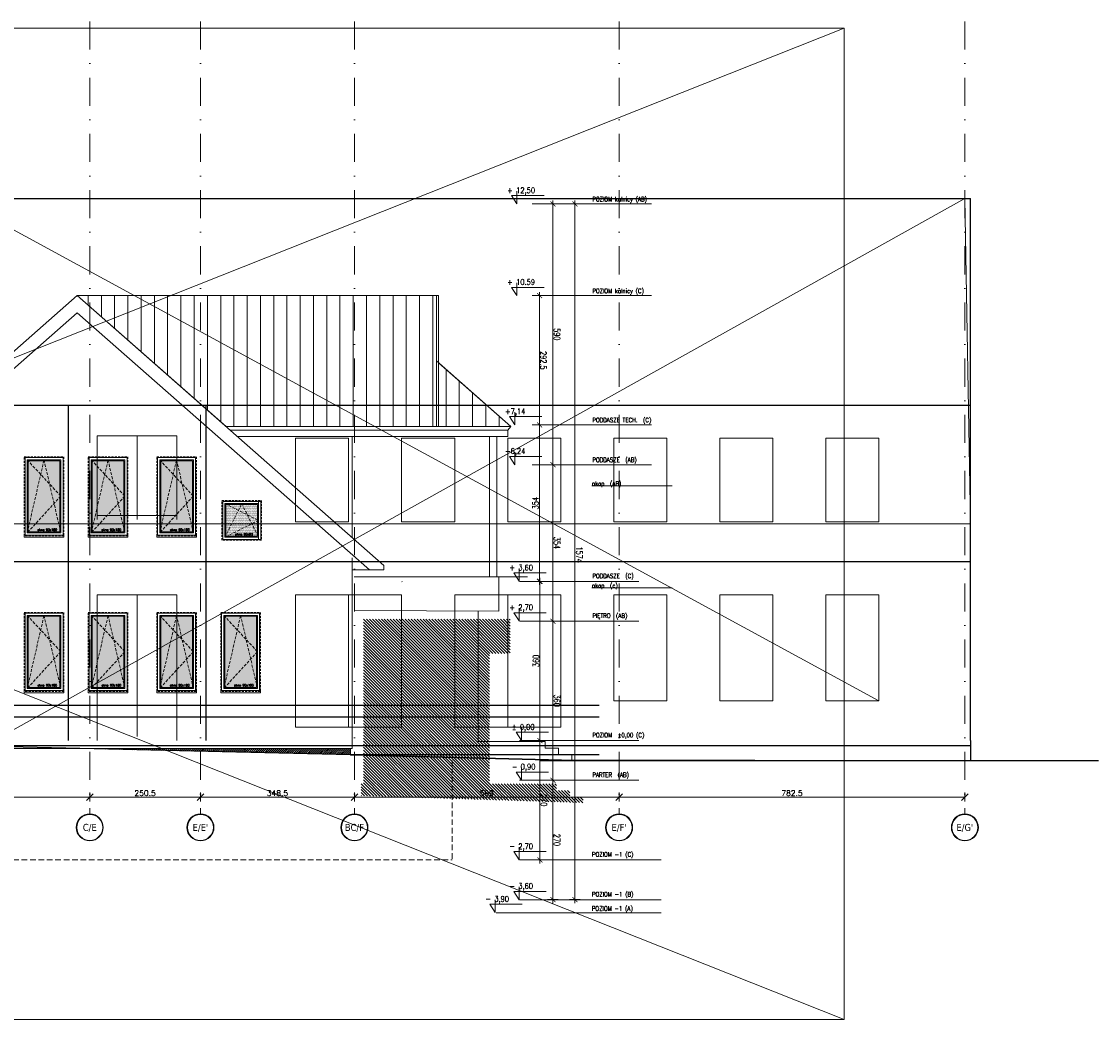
# Model space of a CAD drawing. Header units: millimetres. Extents: x 23192 to 177760, y -399809 to -79279.
# Tile 75 of 256: x 52469 to 54907, y -203186 to -200929. Entities that reach past the tile are written whole.
import ezdxf
from ezdxf.enums import TextEntityAlignment as Align

# ---------------------------------------------------------------- set-up
doc = ezdxf.new("R2010")
doc.units = ezdxf.units.MM
for name, pattern in [('CACHE', [9.525, 6.35, -3.175]), ('CARKOVANA', [7.5, 5, -2.5]), ('DASHDOT', [25.4, 12.7, -6.35, 0, -6.35]), ('HIDDEN', [9.525, 6.35, -3.175])]:
    doc.linetypes.add(name, pattern=pattern)
doc.layers.get('0').update_dxf_attribs({"lineweight": 0})
for name, color, linetype, lineweight in [('! opisy okien elewacja', 7, 'Continuous', 0), ('!! 0_ Istn-okna', 6, 'Continuous', 13), ('!! 0_ Istn-sciany', 3, 'Continuous', 30), ('!! 0_ WIDOK ELEWACJA', 4, 'Continuous', 0), ('!! 0_Istn-cienka', 4, 'Continuous', 9), ('!! 1_ projektowana ślusarka', 1, 'Continuous', 15), ('!! 1_Hatch dach', 252, 'Continuous', 5), ('!! 1_projektowana elewacja', 3, 'Continuous', 25), ('!! 2_NOWE OKNA WIDOk - remont', 140, 'Continuous', 5), ('!! wymiary osi', 250, 'Continuous', 9), ('0-osie-liniA', 14, 'DASHDOT', 5), ('0-osie-tx', 66, 'Continuous', 9), ('0-rzedne-blok', 62, 'Continuous', 13)]:
    doc.layers.add(name, color=color, linetype=linetype, lineweight=lineweight)
for name, color, linetype, lineweight, plot in [('!! 0_bloki rzędnych', 7, 'Continuous', 0, False), ('!! 0_ramki', 66, 'Continuous', 9, False), ('ND', 240, 'Continuous', 0, False)]:
    doc.layers.add(name, color=color, linetype=linetype, lineweight=lineweight, plot=plot)
doc.layers.add('!! 1_ widok', color=4, linetype='Continuous')
doc.layers.add('!! 1_ELEWACJA KOLOR', color=7, linetype='Continuous', lineweight=13, true_color=0x6888bb)
doc.layers.add('!! 2_ELEWACJA COKÓŁ', color=9, linetype='Continuous', lineweight=13, true_color=0x808080)
doc.styles.add('DEUTSCH', font='SIMPLEX8')
doc.styles.add('SIMPLEX', font='simplex.shx', dxfattribs={"width": 0.77})
doc.styles.add('TAHOMA', font='tahoma.ttf')
doc.styles.add('TXT', font='simplex.shx')
doc.dimstyles.new('DIM50', dxfattribs={"dimscale": 5, "dimtxt": 2.5, "dimasz": 1.5, "dimexe": 0, "dimexo": 0, "dimgap": 0.5, "dimtad": 1, "dimdec": 4, "dimrnd": 0.5, "dimdsep": 46, "dimtxsty": 'TXT', "dimblk1": 'TICK1', "dimblk2": 'TICK1', "dimsah": 1, "dimcen": 0, "dimse1": 1, "dimse2": 1, "dimclrd": 1, "dimclre": 7, "dimclrt": 9, "dimadec": 0, "dimazin": 0, "dimtfac": 1, "dimtdec": 4, "dimtmove": 2, "dimatfit": 3, "dimldrblk": 'TICK1', "dimfxl": 1, "dimtolj": 1, "dimarcsym": 0})
doc.dimstyles.new('OL PB 100', dxfattribs={"dimscale": 4, "dimtxt": 3.5, "dimasz": 0.2, "dimexe": 10, "dimexo": 10, "dimgap": 0.5, "dimtad": 1, "dimdec": 1, "dimrnd": 0.5, "dimzin": 9, "dimdsep": 46, "dimtxsty": 'SIMPLEX', "dimblk": 'thick_MSz', "dimcen": 0.05, "dimdle": 8, "dimse1": 1, "dimse2": 1, "dimclrd": 256, "dimclre": 256, "dimclrt": 3, "dimadec": 1, "dimazin": 2, "dimtfac": 1, "dimtdec": 1, "dimtix": 1, "dimtofl": 0, "dimtmove": 2, "dimatfit": 3, "dimldrblk": 'thick_MSz', "dimfxl": 10, "dimfxlon": 1, "dimtolj": 1, "dimlwd": -1, "dimlwe": -1, "dimarcsym": 0})
pattern_1 = [(90, (0, 0), (-30, 2e-15), [])]

# ---------------------------------------------------------------- blocks, each defined once
blk = doc.blocks.new('thick_MSz')
for p, q in [((-10, 0), (10, 0)), ((0, 15), (0, -15))]:
    blk.add_line(p, q)
at = {"const_width": 2, "elevation": 2}
blk.add_lwpolyline([(-7.1, -7.1), (7.1, 7.1)], dxfattribs=at)
blk = doc.blocks.new('*D3823')
at = {"layer": 'DEFPOINTS', "color": 0, "ltscale": 100, "transparency": 16777216}
for p in [(15576.3, 8739.9), (15576.3, 8648.5), (15846.3, 8648.5)]:
    blk.add_point(p, dxfattribs=at)
at = {"layer": 'ND', "ltscale": 100, "transparency": 16777216}
blk.add_line((15845.5, 8739.9), (15577.1, 8739.9), dxfattribs=at)
at = {"layer": 'ND', "ltscale": 100, "transparency": 16777216, "xscale": 0.8, "yscale": 0.8, "zscale": 0.8}
for p, rotation in [((15576.3, 8739.9), 180.0000000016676), ((15846.3, 8739.9), 1.667546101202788e-09)]:
    blk.add_blockref('thick_MSz', p, dxfattribs=dict(at, rotation=rotation))
at = {"layer": 'ND', "color": 3, "ltscale": 100, "transparency": 16777216, "insert": (15711.3, 8748.9), "char_height": 14, "attachment_point": 5, "rotation": 0, "style": 'SIMPLEX'}
blk.add_mtext('\\A1;270', dxfattribs=at)
blk = doc.blocks.new('D_kota')
for p, q in [((8.7, 0), (8.7, 23)), ((-0.8, 15), (8.7, 15)), ((8.7, 0), (-0.8, 15))]:
    blk.add_line(p, q)
blk.add_lwpolyline([(-0.8, 15), (57.9, 15)])
at = {"style": 'DEUTSCH', "width": 0.8}
blk.add_attdef('POZ.ARCH', (7.3, 19.7), '', height=10, dxfattribs=at)
blk = doc.blocks.new('*D3824')
at = {"layer": 'DEFPOINTS', "color": 0, "ltscale": 100, "transparency": 16777216}
for p in [(15846.3, 8789.5), (14272.3, 8752.2), (15846.3, 8606.6)]:
    blk.add_point(p, dxfattribs=at)
at = {"layer": 'ND', "ltscale": 100, "transparency": 16777216}
blk.add_line((14273.1, 8789.5), (15845.5, 8789.5), dxfattribs=at)
at = {"layer": 'ND', "ltscale": 100, "transparency": 16777216, "xscale": 0.8, "yscale": 0.8, "zscale": 0.8}
for p, rotation in [((14272.3, 8789.5), 180.0000000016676), ((15846.3, 8789.5), 1.667517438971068e-09)]:
    blk.add_blockref('thick_MSz', p, dxfattribs=dict(at, rotation=rotation))
at = {"layer": 'ND', "color": 3, "ltscale": 100, "transparency": 16777216, "insert": (15065.7, 8799.5), "char_height": 14, "attachment_point": 5, "rotation": 0, "style": 'SIMPLEX'}
blk.add_mtext('\\A1;1574', dxfattribs=at)
blk = doc.blocks.new('*D3825')
at = {"layer": 'DEFPOINTS', "color": 0, "ltscale": 100, "transparency": 16777216}
for p in [(15216.3, 8739.9), (15216.3, 8648.5), (15576.3, 8648.5)]:
    blk.add_point(p, dxfattribs=at)
at = {"layer": 'ND', "ltscale": 100, "transparency": 16777216}
blk.add_line((15575.5, 8739.9), (15217.1, 8739.9), dxfattribs=at)
at = {"layer": 'ND', "ltscale": 100, "transparency": 16777216, "xscale": 0.8, "yscale": 0.8, "zscale": 0.8}
for p, rotation in [((15216.3, 8739.9), 180.0000000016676), ((15576.3, 8739.9), 1.667546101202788e-09)]:
    blk.add_blockref('thick_MSz', p, dxfattribs=dict(at, rotation=rotation))
at = {"layer": 'ND', "color": 3, "ltscale": 100, "transparency": 16777216, "insert": (15396.3, 8748.9), "char_height": 14, "attachment_point": 5, "rotation": 0, "style": 'SIMPLEX'}
blk.add_mtext('\\A1;360', dxfattribs=at)
blk = doc.blocks.new('*D3826')
at = {"layer": 'DEFPOINTS', "color": 0, "ltscale": 100, "transparency": 16777216}
for p in [(14862.3, 8739.9), (14862.3, 8648.6), (15216.3, 8648.5)]:
    blk.add_point(p, dxfattribs=at)
at = {"layer": 'ND', "ltscale": 100, "transparency": 16777216}
blk.add_line((15215.5, 8739.9), (14863.1, 8739.9), dxfattribs=at)
at = {"layer": 'ND', "ltscale": 100, "transparency": 16777216, "xscale": 0.8, "yscale": 0.8, "zscale": 0.8}
for p, rotation in [((14862.3, 8739.9), 180.0000000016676), ((15216.3, 8739.9), 1.667546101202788e-09)]:
    blk.add_blockref('thick_MSz', p, dxfattribs=dict(at, rotation=rotation))
at = {"layer": 'ND', "color": 3, "ltscale": 100, "transparency": 16777216, "insert": (15039.3, 8748.9), "char_height": 14, "attachment_point": 5, "rotation": 0, "style": 'SIMPLEX'}
blk.add_mtext('\\A1;354', dxfattribs=at)
blk = doc.blocks.new('*D3827')
at = {"layer": 'DEFPOINTS', "color": 0, "ltscale": 100, "transparency": 16777216}
for p in [(14272.3, 8739.9), (14272.3, 8693), (14862.3, 8648.6)]:
    blk.add_point(p, dxfattribs=at)
at = {"layer": 'ND', "ltscale": 100, "transparency": 16777216}
blk.add_line((14861.5, 8739.9), (14273.1, 8739.9), dxfattribs=at)
at = {"layer": 'ND', "ltscale": 100, "transparency": 16777216, "xscale": 0.8, "yscale": 0.8, "zscale": 0.8}
for p, rotation in [((14272.3, 8739.9), 180.0000000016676), ((14862.3, 8739.9), 1.667546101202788e-09)]:
    blk.add_blockref('thick_MSz', p, dxfattribs=dict(at, rotation=rotation))
at = {"layer": 'ND', "color": 3, "ltscale": 100, "transparency": 16777216, "insert": (14567.3, 8748.9), "char_height": 14, "attachment_point": 5, "rotation": 0, "style": 'SIMPLEX'}
blk.add_mtext('\\A1;590', dxfattribs=at)
blk = doc.blocks.new('*D3828')
at = {"layer": 'DEFPOINTS', "color": 0, "ltscale": 100, "transparency": 16777216}
for p in [(15486.3, 8710.4), (15486.3, 8648.5), (15756.3, 8648.5)]:
    blk.add_point(p, dxfattribs=at)
at = {"layer": 'ND', "ltscale": 100, "transparency": 16777216}
blk.add_line((15755.5, 8710.4), (15487.1, 8710.4), dxfattribs=at)
at = {"layer": 'ND', "ltscale": 100, "transparency": 16777216, "xscale": 0.8, "yscale": 0.8, "zscale": 0.8}
for p, rotation in [((15486.3, 8710.4), 180.0000000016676), ((15756.3, 8710.4), 1.667546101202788e-09)]:
    blk.add_blockref('thick_MSz', p, dxfattribs=dict(at, rotation=rotation))
at = {"layer": 'ND', "color": 3, "ltscale": 100, "transparency": 16777216, "insert": (15621.3, 8719.4), "char_height": 14, "attachment_point": 5, "rotation": 0, "style": 'SIMPLEX'}
blk.add_mtext('\\A1;270', dxfattribs=at)
blk = doc.blocks.new('*D3829')
at = {"layer": 'DEFPOINTS', "color": 0, "ltscale": 100, "transparency": 16777216}
for p in [(15126.3, 8710.4), (15126.3, 8648.5), (15486.3, 8648.5)]:
    blk.add_point(p, dxfattribs=at)
at = {"layer": 'ND', "ltscale": 100, "transparency": 16777216}
blk.add_line((15485.5, 8710.4), (15127.1, 8710.4), dxfattribs=at)
at = {"layer": 'ND', "ltscale": 100, "transparency": 16777216, "xscale": 0.8, "yscale": 0.8, "zscale": 0.8, "rotation": 180}
blk.add_blockref('thick_MSz', (15126.3, 8710.4), dxfattribs=at)
at = {"layer": 'ND', "ltscale": 100, "transparency": 16777216, "xscale": 0.8, "yscale": 0.8, "zscale": 0.8}
blk.add_blockref('thick_MSz', (15486.3, 8710.4), dxfattribs=at)
at = {"layer": 'ND', "color": 3, "ltscale": 100, "transparency": 16777216, "insert": (15306.3, 8701.4), "char_height": 14, "attachment_point": 5, "rotation": 180, "style": 'SIMPLEX'}
blk.add_mtext('\\A1;360', dxfattribs=at)
blk = doc.blocks.new('*D3821')
at = {"layer": 'DEFPOINTS', "color": 0, "ltscale": 100, "transparency": 16777216}
for p in [(14772.3, 8709.4), (14772.3, 8648.5), (15126.3, 8648.5)]:
    blk.add_point(p, dxfattribs=at)
at = {"layer": 'ND', "ltscale": 100, "transparency": 16777216}
blk.add_line((15125.5, 8709.4), (14773.1, 8709.4), dxfattribs=at)
at = {"layer": 'ND', "ltscale": 100, "transparency": 16777216, "xscale": 0.8, "yscale": 0.8, "zscale": 0.8, "rotation": 180}
blk.add_blockref('thick_MSz', (14772.3, 8709.4), dxfattribs=at)
at = {"layer": 'ND', "ltscale": 100, "transparency": 16777216, "xscale": 0.8, "yscale": 0.8, "zscale": 0.8}
blk.add_blockref('thick_MSz', (15126.3, 8709.4), dxfattribs=at)
at = {"layer": 'ND', "color": 3, "ltscale": 100, "transparency": 16777216, "insert": (14949.3, 8700.4), "char_height": 14, "attachment_point": 5, "rotation": 180, "style": 'SIMPLEX'}
blk.add_mtext('\\A1;354', dxfattribs=at)
blk = doc.blocks.new('*D3822')
at = {"layer": 'DEFPOINTS', "color": 0, "ltscale": 100, "transparency": 16777216}
for p in [(14479.8, 8709.4), (14479.8, 8593.5), (14772.3, 8593.5)]:
    blk.add_point(p, dxfattribs=at)
at = {"layer": 'ND', "ltscale": 100, "transparency": 16777216}
blk.add_line((14771.5, 8709.4), (14480.6, 8709.4), dxfattribs=at)
at = {"layer": 'ND', "ltscale": 100, "transparency": 16777216, "xscale": 0.8, "yscale": 0.8, "zscale": 0.8, "rotation": 180}
blk.add_blockref('thick_MSz', (14479.8, 8709.4), dxfattribs=at)
at = {"layer": 'ND', "ltscale": 100, "transparency": 16777216, "xscale": 0.8, "yscale": 0.8, "zscale": 0.8}
blk.add_blockref('thick_MSz', (14772.3, 8709.4), dxfattribs=at)
at = {"layer": 'ND', "color": 3, "ltscale": 100, "transparency": 16777216, "insert": (14626.1, 8718.4), "char_height": 14, "attachment_point": 5, "style": 'SIMPLEX'}
blk.add_mtext('\\A1;292.5', dxfattribs=at)
blk = doc.blocks.new('okno 90x180')
at = {"layer": '!! 1_Hatch dach', "true_color": 0x575757}
h = blk.add_hatch(dxfattribs=at)
h.set_pattern_fill('DOTS', color=251)
h.set_pattern_definition([(0, (-9632.3096, -11392.1331), (0.79375, 1.5875), [0, -1.5875])])
h.paths.add_polyline_path([(9, -10), (81, -10), (81, -171), (9, -171)])
at = {"layer": '!! 0_ Istn-okna', "linetype": 'CARKOVANA', "lineweight": 5}
blk.add_lwpolyline([(0, -1), (90, -1), (90, -180), (0, -180)], close=True, dxfattribs=at)
at = {"layer": '!! 0_ Istn-okna'}
for points in [[(2, -3), (88, -3), (88, -178), (2, -178)], [(7, -8), (83, -8), (83, -173), (7, -173)], [(9, -10), (81, -10), (81, -171), (9, -171)], [(0, -178), (90, -178), (90, -183), (0, -183)]]:
    blk.add_lwpolyline(points, close=True, dxfattribs=at)
at = {"layer": '!! 1_Hatch dach', "color": 251, "linetype": 'CACHE', "true_color": 0x575757}
for points in [[(7, -173), (45, -8), (83, -173)], [(7, -8), (83, -90), (7, -173)]]:
    blk.add_lwpolyline(points, dxfattribs=at)
at = {"insert": (30.1, -163.6), "char_height": 5, "attachment_point": 1, "style": 'TXT'}
blk.add_mtext_dynamic_manual_height_columns('okno 90x180', width=52.63, gutter_width=75, heights=[0], dxfattribs=at)
blk = doc.blocks.new('okno 90x90')
at = {"layer": '!! 1_Hatch dach', "true_color": 0x575757}
h = blk.add_hatch(dxfattribs=at)
h.set_pattern_fill('DOTS', color=251)
h.set_pattern_definition([(0, (-9634.3096, -11214.1331), (0.79375, 1.5875), [0, -1.5875])])
h.paths.add_polyline_path([(7, 79), (79, 79), (79, 7), (7, 7)])
at = {"layer": '!! 0_ Istn-okna', "linetype": 'CARKOVANA', "lineweight": 5}
blk.add_lwpolyline([(-2, 88), (88, 88), (88, -2), (-2, -2)], close=True, dxfattribs=at)
at = {"layer": '!! 0_ Istn-okna'}
for points in [[(0, 86), (86, 86), (86, 0), (0, 0)], [(5, 81), (81, 81), (81, 5), (5, 5)], [(7, 79), (79, 79), (79, 7), (7, 7)]]:
    blk.add_lwpolyline(points, close=True, dxfattribs=at)
at = {"layer": '!! 1_Hatch dach', "color": 251, "linetype": 'CACHE', "true_color": 0x575757}
for points in [[(5, 5), (43, 81), (81, 5)], [(5, 81), (81, 43), (5, 5)]]:
    blk.add_lwpolyline(points, dxfattribs=at)
at = {"insert": (28.1, 14.4), "char_height": 5, "attachment_point": 1, "style": 'TXT'}
blk.add_mtext_dynamic_manual_height_columns('okno 90x90', width=52.63, gutter_width=75, heights=[0], dxfattribs=at)
blk = doc.blocks.new('*U81')
h = blk.add_hatch(color=256)
edge = h.paths.add_edge_path()
edge.add_arc((0, 0), 30.6, 0, 360)
edge = h.paths.add_edge_path(flags=17)
edge.add_arc((0, 0), 29.4, 0, 360)
for radius in [30.6, 29.4]:
    blk.add_circle((0, 0), radius)
at = {"style": 'TAHOMA', "flags": 8}
blk.add_attdef('ANSICHTSNUMMER', text='', height=16, dxfattribs=at).set_placement((0, 0), align=Align.MIDDLE_CENTER)
blk = doc.blocks.new('TICK1')
at = {"color": 2}
blk.add_line((-1, -1), (1, 1), dxfattribs=at)
at = {"color": 0}
for p, q in [((0, 0), (-1, 0)), ((0, -1.4), (0, 1.4))]:
    blk.add_line(p, q, dxfattribs=at)
blk = doc.blocks.new('*D3705')
at = {"layer": '!! wymiary osi', "color": 1, "lineweight": -2, "transparency": 16777216}
blk.add_line((60850.1, -216280.7), (61404.6, -216280.7), dxfattribs=at)
at = {"layer": 'DEFPOINTS', "color": 0, "transparency": 16777216}
for p in [(60842.6, -216280.7), (61412.1, -216280.7), (61412.1, -216280.7)]:
    blk.add_point(p, dxfattribs=at)
at = {"layer": '!! wymiary osi', "color": 1, "lineweight": -2, "transparency": 16777216, "xscale": 7.5, "yscale": 7.5, "zscale": 7.5, "rotation": 180}
blk.add_blockref('TICK1', (60842.6, -216280.7), dxfattribs=at)
at = {"layer": '!! wymiary osi', "color": 1, "lineweight": -2, "transparency": 16777216, "xscale": 7.5, "yscale": 7.5, "zscale": 7.5}
blk.add_blockref('TICK1', (61412.1, -216280.7), dxfattribs=at)
at = {"layer": '!! wymiary osi', "color": 9, "transparency": 16777216, "insert": (61127.3, -216271.9), "char_height": 12.5, "attachment_point": 5, "style": 'TXT'}
blk.add_mtext('\\A1;569.5', dxfattribs=at)
blk = doc.blocks.new('*D3706')
at = {"layer": '!! wymiary osi', "color": 1, "lineweight": -2, "transparency": 16777216}
blk.add_line((61419.6, -216280.7), (61655.1, -216280.7), dxfattribs=at)
at = {"layer": 'DEFPOINTS', "color": 0, "transparency": 16777216}
for p in [(61412.1, -216280.7), (61662.6, -216280.7), (61662.6, -216280.7)]:
    blk.add_point(p, dxfattribs=at)
at = {"layer": '!! wymiary osi', "color": 1, "lineweight": -2, "transparency": 16777216, "xscale": 7.5, "yscale": 7.5, "zscale": 7.5, "rotation": 180}
blk.add_blockref('TICK1', (61412.1, -216280.7), dxfattribs=at)
at = {"layer": '!! wymiary osi', "color": 1, "lineweight": -2, "transparency": 16777216, "xscale": 7.5, "yscale": 7.5, "zscale": 7.5}
blk.add_blockref('TICK1', (61662.6, -216280.7), dxfattribs=at)
at = {"layer": '!! wymiary osi', "color": 9, "transparency": 16777216, "insert": (61537.3, -216271.9), "char_height": 12.5, "attachment_point": 5, "style": 'TXT'}
blk.add_mtext('\\A1;250.5', dxfattribs=at)
blk = doc.blocks.new('*D3707')
at = {"layer": '!! wymiary osi', "color": 1, "lineweight": -2, "transparency": 16777216}
blk.add_line((61670.1, -216280.7), (62003.6, -216280.7), dxfattribs=at)
at = {"layer": 'DEFPOINTS', "color": 0, "transparency": 16777216}
for p in [(61662.6, -216280.7), (62011.1, -216280.7), (62011.1, -216280.7)]:
    blk.add_point(p, dxfattribs=at)
at = {"layer": '!! wymiary osi', "color": 1, "lineweight": -2, "transparency": 16777216, "xscale": 7.5, "yscale": 7.5, "zscale": 7.5, "rotation": 180}
blk.add_blockref('TICK1', (61662.6, -216280.7), dxfattribs=at)
at = {"layer": '!! wymiary osi', "color": 1, "lineweight": -2, "transparency": 16777216, "xscale": 7.5, "yscale": 7.5, "zscale": 7.5}
blk.add_blockref('TICK1', (62011.1, -216280.7), dxfattribs=at)
at = {"layer": '!! wymiary osi', "color": 9, "transparency": 16777216, "insert": (61836.8, -216271.9), "char_height": 12.5, "attachment_point": 5, "style": 'TXT'}
blk.add_mtext('\\A1;348.5', dxfattribs=at)
blk = doc.blocks.new('*D3708')
at = {"layer": '!! wymiary osi', "color": 1, "lineweight": -2, "transparency": 16777216}
blk.add_line((62018.6, -216280.7), (62602.6, -216280.7), dxfattribs=at)
at = {"layer": 'DEFPOINTS', "color": 0, "transparency": 16777216}
for p in [(62011.1, -216280.7), (62610.1, -216280.7), (62610.1, -216280.7)]:
    blk.add_point(p, dxfattribs=at)
at = {"layer": '!! wymiary osi', "color": 1, "lineweight": -2, "transparency": 16777216, "xscale": 7.5, "yscale": 7.5, "zscale": 7.5, "rotation": 180}
blk.add_blockref('TICK1', (62011.1, -216280.7), dxfattribs=at)
at = {"layer": '!! wymiary osi', "color": 1, "lineweight": -2, "transparency": 16777216, "xscale": 7.5, "yscale": 7.5, "zscale": 7.5}
blk.add_blockref('TICK1', (62610.1, -216280.7), dxfattribs=at)
at = {"layer": '!! wymiary osi', "color": 9, "transparency": 16777216, "insert": (62310.6, -216271.9), "char_height": 12.5, "attachment_point": 5, "style": 'TXT'}
blk.add_mtext('\\A1;599', dxfattribs=at)
blk = doc.blocks.new('*D3709')
at = {"layer": '!! wymiary osi', "color": 1, "lineweight": -2, "transparency": 16777216}
blk.add_line((62617.6, -216280.7), (63385.1, -216280.7), dxfattribs=at)
at = {"layer": 'DEFPOINTS', "color": 0, "transparency": 16777216}
for p in [(62610.1, -216280.7), (63392.6, -216280.7), (63392.6, -216280.7)]:
    blk.add_point(p, dxfattribs=at)
at = {"layer": '!! wymiary osi', "color": 1, "lineweight": -2, "transparency": 16777216, "xscale": 7.5, "yscale": 7.5, "zscale": 7.5, "rotation": 180}
blk.add_blockref('TICK1', (62610.1, -216280.7), dxfattribs=at)
at = {"layer": '!! wymiary osi', "color": 1, "lineweight": -2, "transparency": 16777216, "xscale": 7.5, "yscale": 7.5, "zscale": 7.5}
blk.add_blockref('TICK1', (63392.6, -216280.7), dxfattribs=at)
at = {"layer": '!! wymiary osi', "color": 9, "transparency": 16777216, "insert": (63001.3, -216271.9), "char_height": 12.5, "attachment_point": 5, "style": 'TXT'}
blk.add_mtext('\\A1;782.5', dxfattribs=at)
blk = doc.blocks.new('POZIOMY BLOK')
for p, q in [((14909.91, 9009.49), (14909.91, 8828.06)), ((15140.67, 9009.49), (15140.67, 8828.06)), ((15756.32, 8984.49), (15756.32, 8664.25)), ((15846.32, 8984.49), (15846.32, 8664.25)), ((15876.32, 8984.49), (15876.32, 8664.25)), ((14272.32, 8962.8), (14272.32, 8693.05)), ((14479.8, 8962.8), (14479.8, 8693.05)), ((14772.32, 8962.8), (14772.32, 8693.05)), ((14862.32, 8962.8), (14862.32, 8693.05)), ((15126.32, 8934), (15126.32, 8664.25)), ((15216.32, 8934), (15216.32, 8664.25)), ((15486.32, 8934), (15486.32, 8664.25)), ((15576.32, 8934), (15576.32, 8664.25)), ((15876.32, 8682.25), (15876.32, 8611.49))]:
    blk.add_line(p, q)
at = {"layer": '0-rzedne-blok'}
ref = blk.add_blockref('D_kota', (15486.32, 8657.67), dxfattribs=dict(at, xscale=1.250000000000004, yscale=1.250000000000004, zscale=1.250000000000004, rotation=90))
ref.add_attrib('POZ.ARCH', '%%p 0,00  ', (15461.74, 8646.85), dxfattribs={"layer": '0', "height": 12.5, "rotation": 90, "style": 'DEUTSCH', "width": 0.8})
ref = blk.add_blockref('D_kota', (15576.32, 8657.67), dxfattribs=dict(at, xscale=1.250000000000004, yscale=1.250000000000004, zscale=1.250000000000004, rotation=90))
ref.add_attrib('POZ.ARCH', '- 0,90  ', (15551.74, 8646.85), dxfattribs={"layer": '0', "height": 12.5, "rotation": 90, "style": 'DEUTSCH', "width": 0.8})
ref = blk.add_blockref('D_kota', (14272.32, 8647.32), dxfattribs=dict(at, xscale=1.250000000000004, yscale=1.250000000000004, zscale=1.250000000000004, rotation=90))
ref.add_attrib('POZ.ARCH', '+ 12,50', (14247.74, 8636.49), dxfattribs={"layer": '0', "height": 12.5, "rotation": 90, "style": 'DEUTSCH', "width": 0.8})
ref = blk.add_blockref('D_kota', (14479.8, 8647.32), dxfattribs=dict(at, xscale=1.250000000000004, yscale=1.250000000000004, zscale=1.250000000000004, rotation=90))
ref.add_attrib('POZ.ARCH', '+ 10.59', (14455.22, 8636.49), dxfattribs={"layer": '0', "height": 12.5, "rotation": 90, "style": 'DEUTSCH', "width": 0.8})
ref = blk.add_blockref('D_kota', (14772.32, 8642.51), dxfattribs=dict(at, xscale=1.250000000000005, yscale=1.250000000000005, zscale=1.250000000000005, rotation=90))
ref.add_attrib('POZ.ARCH', '+7,14', (14747.74, 8631.68), dxfattribs={"layer": '0', "height": 12.5, "rotation": 90, "style": 'DEUTSCH', "width": 0.8})
ref = blk.add_blockref('D_kota', (14862.32, 8642.51), dxfattribs=dict(at, xscale=1.250000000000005, yscale=1.250000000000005, zscale=1.250000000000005, rotation=90))
ref.add_attrib('POZ.ARCH', '+6,24', (14837.74, 8631.68), dxfattribs={"layer": '0', "height": 12.5, "rotation": 90, "style": 'DEUTSCH', "width": 0.8})
ref = blk.add_blockref('D_kota', (15125.85, 8652.26), dxfattribs=dict(at, xscale=1.250000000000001, yscale=1.250000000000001, zscale=1.250000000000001, rotation=89.99999992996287))
ref.add_attrib('POZ.ARCH', '+ 3,60', (15101.27, 8641.44), dxfattribs={"layer": '0', "height": 12.5, "rotation": 90, "style": 'DEUTSCH', "width": 0.8})
ref = blk.add_blockref('D_kota', (15215.85, 8652.26), dxfattribs=dict(at, xscale=1.250000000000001, yscale=1.250000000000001, zscale=1.250000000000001, rotation=89.99999992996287))
ref.add_attrib('POZ.ARCH', '+ 2,70', (15191.27, 8641.44), dxfattribs={"layer": '0', "height": 12.5, "rotation": 90, "style": 'DEUTSCH', "width": 0.8})
ref = blk.add_blockref('D_kota', (15756.32, 8652.26), dxfattribs=dict(at, xscale=1.250000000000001, yscale=1.250000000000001, zscale=1.250000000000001, rotation=89.99999992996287))
ref.add_attrib('POZ.ARCH', '- 2,70', (15731.74, 8641.44), dxfattribs={"layer": '0', "height": 12.5, "rotation": 90, "style": 'DEUTSCH', "width": 0.8})
ref = blk.add_blockref('D_kota', (15846.32, 8652.26), dxfattribs=dict(at, xscale=1.250000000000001, yscale=1.250000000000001, zscale=1.250000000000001, rotation=89.99999992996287))
ref.add_attrib('POZ.ARCH', '- 3,60', (15821.74, 8641.44), dxfattribs={"layer": '0', "height": 12.5, "rotation": 90, "style": 'DEUTSCH', "width": 0.8})
ref = blk.add_blockref('D_kota', (15875.5, 8597.99), dxfattribs=dict(at, xscale=1.250000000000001, yscale=1.250000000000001, zscale=1.250000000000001, rotation=89.99999992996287))
ref.add_attrib('POZ.ARCH', '- 3,90', (15850.92, 8587.16), dxfattribs={"layer": '0', "height": 12.5, "rotation": 90, "style": 'DEUTSCH', "width": 0.8})
at = {"style": 'SIMPLEX', "width": 0.77}
for s, p in [('POZIOM kalnicy (AB)', (14266.63, 8829.03, -0.04)), ('POZIOM kalnicy (C)', (14474.11, 8829.03, -0.04)), ('PODDASZE TECH.  (C)', (14766.35, 8829.03, -0.04)), ('PODDASZE  (AB)', (14856.35, 8829.03, -0.04)), ('PODDASZE  (C)', (15118.99, 8829.03, -0.04)), ('POZIOM  %%P0,00 (C)', (15478.99, 8829.03, -0.04)), ('okap  (AB)', (14909.91, 8828.06)), ('PIĘTRO  (AB)', (15208.99, 8829.03, -0.04)), ('PARTER  (AB)', (15568.99, 8829.03, -0.04)), ('POZIOM -1 (C)', (15748.99, 8828.23, -0.04)), ('POZIOM -1 (B)', (15838.99, 8828.23, -0.04)), ('POZIOM -1 (A)', (15871.38, 8827.97, -0.04)), ('okap  (c)', (15140.67, 8828.06))]:
    blk.add_text(s, height=10, rotation=90, dxfattribs=at).set_placement(p)
at = {"layer": 'ND', "ltscale": 100}
dim = blk.add_linear_dim(base=(15846.32, 8789.48), p1=(14272.32, 8752.23), p2=(15846.32, 8606.6), angle=180, dimstyle='OL PB 100', dxfattribs=at)
dim.commit()
dim.dimension.update_dxf_attribs({"geometry": '*D3824', "text_midpoint": (15065.71, 8799.48), "dimtype": 160})
for base, p1, p2, picture, middle in [((14272.32, 8739.89), (14862.32, 8648.65), (14272.32, 8693.05), '*D3827', (14567.32, 8748.89)), ((14862.32, 8739.89), (15216.32, 8648.52), (14862.32, 8648.65), '*D3826', (15039.32, 8748.89)), ((15216.32, 8739.89), (15576.32, 8648.52), (15216.32, 8648.52), '*D3825', (15396.32, 8748.89)), ((15576.32, 8739.89), (15846.32, 8648.52), (15576.32, 8648.52), '*D3823', (15711.32, 8748.89)), ((15486.32, 8710.39), (15756.32, 8648.52), (15486.32, 8648.52), '*D3828', (15621.32, 8719.39)), ((14772.32, 8709.43), (15126.32, 8648.52), (14772.32, 8648.52), '*D3821', (14949.32, 8700.43)), ((15126.32, 8710.39), (15486.32, 8648.52), (15126.32, 8648.52), '*D3829', (15306.32, 8701.39))]:
    dim = blk.add_linear_dim(base=base, p1=p1, p2=p2, angle=180, dimstyle='OL PB 100', dxfattribs=at)
    dim.commit()
    dim.dimension.update_dxf_attribs({"geometry": picture, "text_midpoint": middle})
dim = blk.add_linear_dim(base=(14479.8, 8709.43), p1=(14772.32, 8593.49), p2=(14479.8, 8593.49), dimstyle='OL PB 100', dxfattribs=at)
dim.commit()
dim.dimension.update_dxf_attribs({"geometry": '*D3822', "text_midpoint": (14626.06, 8718.43)})
blk = doc.blocks.new('BLOK OSIE D-E PD')
at = {"layer": '0-osie-liniA', "ltscale": 5}
for points in [[(61412.06735, -214526.31528), (61412.06735, -216318.84626)], [(61662.56735, -214526.31528), (61662.56735, -216318.84626)], [(62011.06735, -214526.31528), (62011.06735, -216318.84626)], [(62610.06735, -214526.31528), (62610.06735, -216318.84626)], [(63392.56735, -214526.31528), (63392.56735, -216318.84626)]]:
    blk.add_lwpolyline(points, dxfattribs=at)
at = {"layer": '0-osie-tx'}
ref = blk.add_blockref('*U81', (61412.06735, -216349.44626), dxfattribs=dict(at, rotation=180))
ref.add_attrib('ANSICHTSNUMMER', 'C/E', dxfattribs={"layer": '0', "height": 16, "style": 'TAHOMA', "flags": 8}).set_placement((61412.06735, -216349.44626), align=Align.MIDDLE_CENTER)
ref = blk.add_blockref('*U81', (61662.56735, -216349.44626), dxfattribs=dict(at, rotation=180))
ref.add_attrib('ANSICHTSNUMMER', "E/E'", dxfattribs={"layer": '0', "height": 16, "style": 'TAHOMA', "flags": 8}).set_placement((61662.56735, -216349.44626), align=Align.MIDDLE_CENTER)
ref = blk.add_blockref('*U81', (62011.06735, -216349.44626), dxfattribs=dict(at, rotation=180))
ref.add_attrib('ANSICHTSNUMMER', 'BC/F', dxfattribs={"layer": '0', "height": 16, "style": 'TAHOMA', "flags": 8}).set_placement((62011.06735, -216349.44626), align=Align.MIDDLE_CENTER)
ref = blk.add_blockref('*U81', (62610.06735, -216349.44626), dxfattribs=dict(at, rotation=180))
ref.add_attrib('ANSICHTSNUMMER', "E/F'", dxfattribs={"layer": '0', "height": 16, "style": 'TAHOMA', "flags": 8}).set_placement((62610.06735, -216349.44626), align=Align.MIDDLE_CENTER)
ref = blk.add_blockref('*U81', (63392.56735, -216349.44626), dxfattribs=dict(at, rotation=180))
ref.add_attrib('ANSICHTSNUMMER', "E/G'", dxfattribs={"layer": '0', "height": 16, "style": 'TAHOMA', "flags": 8}).set_placement((63392.56735, -216349.44626), align=Align.MIDDLE_CENTER)
at = {"layer": '!! wymiary osi'}
for base, p1, p2, picture, middle in [((61412.06735, -216280.68013), (60842.56735, -216280.68013), (61412.06735, -216280.68013), '*D3705', (61127.31735, -216271.93013)), ((61662.56735, -216280.68013), (61412.06735, -216280.68013), (61662.56735, -216280.68013), '*D3706', (61537.31735, -216271.93013)), ((62011.06735, -216280.68013), (61662.56735, -216280.68013), (62011.06735, -216280.68013), '*D3707', (61836.81735, -216271.93013)), ((62610.06735, -216280.68013), (62011.06735, -216280.68013), (62610.06735, -216280.68013), '*D3708', (62310.56735, -216271.93013)), ((63392.56735, -216280.68013), (62610.06735, -216280.68013), (63392.56735, -216280.68013), '*D3709', (63001.31735, -216271.93013))]:
    dim = blk.add_linear_dim(base=base, p1=p1, p2=p2, dimstyle='DIM50', dxfattribs=at)
    dim.commit()
    dim.dimension.update_dxf_attribs({"geometry": picture, "text_midpoint": middle})

msp = doc.modelspace()

# ---------------------------------------------------------------- hatches: boundary and pattern name
at = {"layer": '!! 1_ELEWACJA KOLOR', "true_color": 0x4f5358}
h = msp.add_hatch(dxfattribs=at)
h.set_pattern_fill('ANSI31', color=251, scale=1.5, angle=-90)
h.set_pattern_definition([(315, (1064.661, 38637.8512), (3.367596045, 3.367596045), [])])
h.paths.add_polyline_path([(53243.21504, -202280.99681), (53575.2605, -202280.99681), (53575.2605, -202358.49681), (53528.21504, -202358.30665), (53528.21504, -202653.49928), (53680.21504, -202653.49928), (53680.21504, -202668.49928), (53710.21504, -202668.49928), (53710.21504, -202683.49928), (53740.21504, -202683.49928), (53739.80998, -202696.26879), (53238.21504, -202680.35771), (53238.21504, -202651.49928), (53243.21504, -202651.49928)])
at = {"layer": '!! 1_Hatch dach'}
h = msp.add_hatch(dxfattribs=at)
h.set_pattern_fill('_USER', color=8, scale=30, angle=90, pattern_type=0)
h.set_pattern_definition(pattern_1)
h.paths.add_polyline_path([(52932.12032, -201845.23896), (53408.1751, -201845.23896), (53408.1751, -201548.97913), (52595.46142, -201548.97913)])
h = msp.add_hatch(dxfattribs=at)
h.set_pattern_fill('_USER', color=8, scale=30, angle=90, pattern_type=0)
h.set_pattern_definition(pattern_1)
h.paths.add_polyline_path([(53413.1751, -201845.23896), (53413.1751, -201701.05681), (53577.01845, -201845.23896)])
at = {"layer": '!! 2_ELEWACJA COKÓŁ', "true_color": 0x2b2b2c}
h = msp.add_hatch(dxfattribs=at)
h.set_pattern_fill('ANSI31', color=250)
h.set_pattern_definition([(45, (1.142, -18.187), (-2.24506403, 2.24506403), [])])
h.paths.add_polyline_path([(53213.85353, -202573.68613), (52615.32874, -202573.74539), (53048.30433, -202583.69502), (53213.85353, -202587.49928)])

# ---------------------------------------------------------------- linework, layer by layer
at = {"layer": '! opisy okien elewacja'}
for points in [[(52932.12032, -201845.23896), (53408.1751, -201845.23896), (53408.1751, -201548.97913), (52595.46142, -201548.97913)], [(53413.1751, -201845.23896), (53413.1751, -201701.05681), (53577.01845, -201845.23896)]]:
    msp.add_lwpolyline(points, close=True, dxfattribs=at)
at = {"layer": '!! 0_ Istn-sciany'}
for points in [[(53549.75688, -202242.4966), (53549.84707, -202242.49701)], [(53549.75688, -202250.49671), (53549.80538, -202250.4969)], [(53721.57268, -202600.49928), (53213.85353, -202588.11534)], [(54129.00795, -202600.49928), (53642.4892, -202600.49928)]]:
    msp.add_lwpolyline(points, dxfattribs=at)
at = {"layer": '!! 0_ WIDOK ELEWACJA'}
for points in [[(52010.71142, -202063.55913), (52595.46142, -201548.97913)], [(53289.39223, -202159.63824), (52595.46142, -201548.97913)], [(53413.1751, -201548.97913), (52595.46142, -201548.97913)], [(53408.1751, -201845.23896), (53408.1751, -201548.97913)], [(53413.1751, -201845.23896), (53413.1751, -201548.97913)], [(52010.71142, -202102.18905), (52595.46142, -201587.60905)], [(53256.85824, -202169.63824), (52595.46142, -201587.60905)], [(53577.01845, -201845.23896), (53408.1751, -201696.65681)], [(52932.12032, -201845.23896), (53577.01845, -201845.23896)], [(53569.75154, -201853.49681), (53577.01845, -201845.23896)], [(52941.50424, -201853.49681), (53569.75154, -201853.49681)], [(52957.41333, -201867.49681), (53569.75154, -201867.49681)], [(53217.71142, -202096.55913), (53217.71142, -201867.49681)], [(53528.75688, -202184.99681), (53528.75688, -201867.49681)], [(53544.75688, -202184.99681), (53544.75688, -201867.49681)], [(53569.75154, -201853.49681), (53569.75154, -201867.49681)], [(53217.71142, -202142.18905), (53217.71142, -202573.74539)], [(53289.39223, -202159.63824), (53289.39223, -202169.63824), (53217.71142, -202169.63824)], [(53221.75688, -202184.99681), (53614.05171, -202184.99681)], [(53549.75688, -202262.49681), (53549.75688, -202184.99681), (53537.75688, -202184.99681)], [(53330.97833, -202196.23401), (53330.14342, -202195.49928)], [(53221.75688, -202261.17107), (53549.75688, -202262.49681)], [(53502.71142, -202262.30665), (53502.71142, -202557.49928)], [(53217.71142, -202573.74539), (52304.44708, -202573.74539)], [(53213.85353, -202573.68613), (53213.85353, -202588.11534)], [(53714.71142, -202602.49928), (53714.71142, -202587.49928), (53684.71142, -202587.49928), (53684.71142, -202572.49928), (53654.71142, -202572.49928), (53654.71142, -202557.49928), (53502.71142, -202557.49928)]]:
    msp.add_lwpolyline(points, dxfattribs=at)
msp.add_lwpolyline([(52924.71142, -202014.49928), (53005.71142, -202014.49928), (53005.71142, -202100.49928), (52924.71142, -202100.49928)], close=True, dxfattribs=at)
at = {"layer": '!! 0_Istn-cienka', "linetype": 'HIDDEN', "ltscale": 2}
for points in [[(53443.71142, -202600.49928), (53443.71142, -202825.49928)], [(51383.71142, -202825.49928), (53443.71142, -202825.49928)]]:
    msp.add_lwpolyline(points, dxfattribs=at)
at = {"layer": '!! 0_ramki'}
msp.add_lwpolyline([(48680.55868, -200943.81398), (54330.72045, -200943.81398), (54330.72045, -203186.49365), (48680.55868, -203186.49365)], close=True, dxfattribs=at)
at = {"layer": '!! 1_ projektowana ślusarka'}
for points in [[(52640.71142, -201866.49928), (52820.71142, -201866.49928)], [(52640.71142, -202055.49928), (52640.71142, -201866.49928)], [(52730.71142, -202055.49928), (52730.71142, -201866.49928)], [(52820.71142, -202055.49928), (52820.71142, -201866.49928)], [(53089.58552, -201871.49928), (53209.58552, -201871.49928)], [(53089.58552, -201871.49928), (53089.58552, -202060.49928)], [(53209.58552, -201871.49928), (53209.58552, -202060.49928)], [(53329.58552, -201871.49928), (53329.58552, -202060.49928)], [(53329.58552, -201871.49928), (53449.58552, -201871.49928)], [(53449.58552, -201871.49928), (53449.58552, -202060.49928)], [(53569.58552, -201871.49928), (53689.58552, -201871.49928)], [(53569.58552, -201871.49928), (53569.58552, -202060.49928)], [(53689.58552, -201871.49928), (53689.58552, -202060.49928)], [(53809.58552, -201871.49928), (53929.58552, -201871.49928)], [(53809.58552, -201871.49928), (53809.58552, -202060.49928)], [(53929.58552, -201871.49928), (53929.58552, -202060.49928)], [(54049.58552, -201871.49928), (54169.58552, -201871.49928)], [(54049.58552, -201871.49928), (54049.58552, -202060.49928)], [(54169.58552, -201871.49928), (54169.58552, -202060.49928)], [(54289.58552, -201871.49928), (54409.58552, -201871.49928)], [(54289.58552, -201871.49928), (54289.58552, -202060.49928)], [(54409.58552, -201871.49928), (54409.58552, -202060.49928)], [(52640.71142, -202046.49928), (52820.71142, -202046.49928)], [(53089.58552, -202060.49928), (53209.58552, -202060.49928)], [(53329.58552, -202060.49928), (53449.58552, -202060.49928)], [(53569.58552, -202060.49928), (53689.58552, -202060.49928)], [(53809.58552, -202060.49928), (53929.58552, -202060.49928)], [(54049.58552, -202060.49928), (54169.58552, -202060.49928)], [(54289.58552, -202060.49928), (54409.58552, -202060.49928)], [(52640.71142, -202555.49928), (52640.71142, -202225.49928)], [(52640.71142, -202225.49928), (52820.71142, -202225.49928)], [(52730.71142, -202546.00612), (52730.71142, -202225.49928)], [(52820.71142, -202555.49928), (52820.71142, -202225.49928)], [(53089.58552, -202225.49928), (53089.58552, -202525.49928)], [(53089.58552, -202225.49928), (53329.58552, -202225.49928)], [(53209.58552, -202225.49928), (53209.58552, -202525.49928)], [(53329.58552, -202225.49928), (53329.58552, -202525.49928)], [(53449.58552, -202225.49928), (53449.58552, -202525.49928)], [(53449.58552, -202225.49928), (53689.58552, -202225.49928)], [(53569.58552, -202225.49928), (53569.58552, -202525.49928)], [(53689.58552, -202225.49928), (53689.58552, -202525.49928)], [(53809.58552, -202225.49928), (53809.58552, -202465.49928)], [(53809.58552, -202225.49928), (53929.58552, -202225.49928)], [(53929.58552, -202225.49928), (53929.58552, -202465.49928)], [(54049.58552, -202225.49928), (54049.58552, -202465.49928)], [(54049.58552, -202225.49928), (54169.58552, -202225.49928)], [(54169.58552, -202225.49928), (54169.58552, -202465.49928)], [(54289.58552, -202225.49928), (54289.58552, -202465.49928)], [(54289.58552, -202225.49928), (54409.58552, -202225.49928)], [(54409.58552, -202225.49928), (54409.58552, -202465.49928)], [(53209.58552, -202421.49444), (53209.58552, -202506.49928)], [(53809.58552, -202465.49928), (53929.58552, -202465.49928)], [(54049.58552, -202465.49928), (54169.58552, -202465.49928)], [(54289.58552, -202465.49928), (54409.58552, -202465.49928)], [(53089.58552, -202525.49928), (53329.58552, -202525.49928)], [(53449.58552, -202525.49928), (53689.58552, -202525.49928)]]:
    msp.add_lwpolyline(points, dxfattribs=at)
at = {"layer": '!! 1_ widok'}
for points in [[(53776.74709, -202476.49928), (49048.24717, -202476.49928)], [(53776.74709, -202502.49928), (49048.24717, -202502.49928)], [(53213.85353, -202587.49928), (52310.71142, -202566.74539)], [(53776.74709, -202587.49928), (53213.85353, -202588.11534)]]:
    msp.add_lwpolyline(points, dxfattribs=at)
at = {"layer": '!! 1_projektowana elewacja'}
for points in [[(52090.71142, -201328.98368), (54616.71142, -201328.98368)], [(54616.71142, -202555.49928), (54616.71142, -201328.98368)], [(52010.71142, -201796.49928), (54616.71142, -201796.49928)], [(52574.71142, -201796.49928), (52574.71142, -202555.49928)], [(52886.71142, -201796.49928), (52886.71142, -202555.49928)], [(52010.71142, -202150.49928), (54616.71142, -202150.49928)], [(54616.71142, -202555.49928), (54616.71142, -202600.49928)], [(52010.71142, -202566.74539), (54616.71142, -202566.74539)], [(54129.00795, -202600.49928), (54906.55019, -202600.49928)]]:
    msp.add_lwpolyline(points, dxfattribs=at)
msp.add_lwpolyline([(48680.55868, -203186.49365), (54330.72045, -200943.81398), (54330.72045, -203186.49365), (48680.55868, -200943.81398), (48680.55868, -202065.15381), (54616.71142, -202065.15381), (54604.21504, -201328.98368), (52054.21504, -202752.02325), (52111.21504, -201215.49928), (54409.58552, -202465.49928)])

# ---------------------------------------------------------------- block references
at = {"layer": '!! 0_bloki rzędnych', "rotation": 270}
msp.add_blockref('POZIOMY BLOK', (44932.09567, -187069.17678), dxfattribs=at)
at = {"layer": '!! 2_NOWE OKNA WIDOk - remont'}
for name, p in [('okno 90x180', (52475.21142, -201912.49928)), ('okno 90x180', (52620.21142, -201912.49928)), ('okno 90x180', (52775.21142, -201912.49928)), ('okno 90x90', (52924.71142, -202100.49928)), ('okno 90x180', (52475.21142, -202264.49928)), ('okno 90x180', (52620.21142, -202264.49928)), ('okno 90x180', (52775.21142, -202264.49928)), ('okno 90x180', (52920.21142, -202264.49928))]:
    msp.add_blockref(name, p, dxfattribs=at)
msp.add_blockref('BLOK OSIE D-E PD', (-8788.3523, 13597.42301))

doc.saveas('drawing.dxf')
